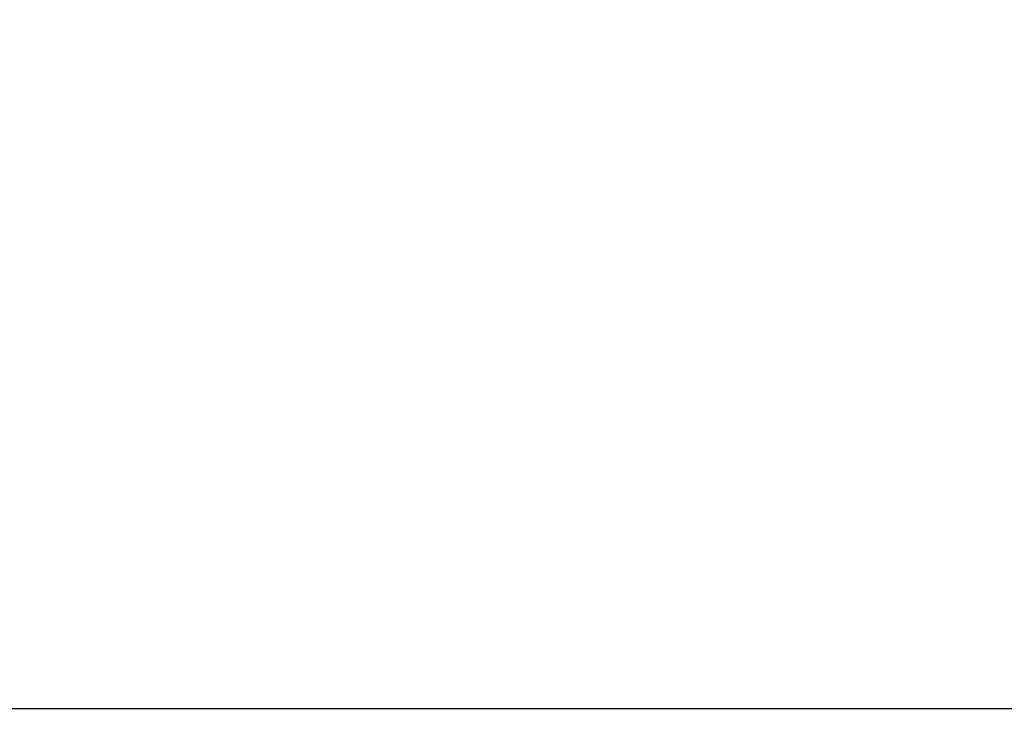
# Model space of a CAD drawing. Header units: millimetres. Extents: x 0 to 297, y 0 to 210.
# Tile 212 of 256: x 56.2401 to 56.3789, y 161.2098 to 161.3072. Entities that reach past the tile are written whole.
import ezdxf

# ---------------------------------------------------------------- set-up
doc = ezdxf.new("R2010")
doc.units = ezdxf.units.MM
doc.header["$LTSCALE"] = 16.335
doc.layers.get('0').update_dxf_attribs({"linetype": 'CONTINUOUS'})
doc.layers.add('AXES_REF', color=7, linetype='CONTINUOUS')
doc.layers.add('INTFCLR_144815', color=7, linetype='CONTINUOUS')

msp = doc.modelspace()

# ---------------------------------------------------------------- linework, layer by layer
at = {"color": 7, "linetype": 'Continuous'}
for radius in [7.756662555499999, 7.756, 7.706331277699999]:
    msp.add_circle((57.52239940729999, 154.539298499), radius, dxfattribs=at)
msp.add_arc((57.52239940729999, 154.539298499), 7.68, 278.2771290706, 261.7228709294, dxfattribs=at)
at = {"layer": 'AXES_REF', "color": 9, "linetype": 'Continuous'}
msp.add_circle((57.52239940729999, 154.539298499), 7.075609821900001, dxfattribs=at)
at = {"layer": 'INTFCLR_144815', "color": 6, "linetype": 'Continuous'}
msp.add_line((55.6024323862, 161.2100770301), (57.0099191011, 161.2100770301), dxfattribs=at)

doc.saveas('drawing.dxf')
